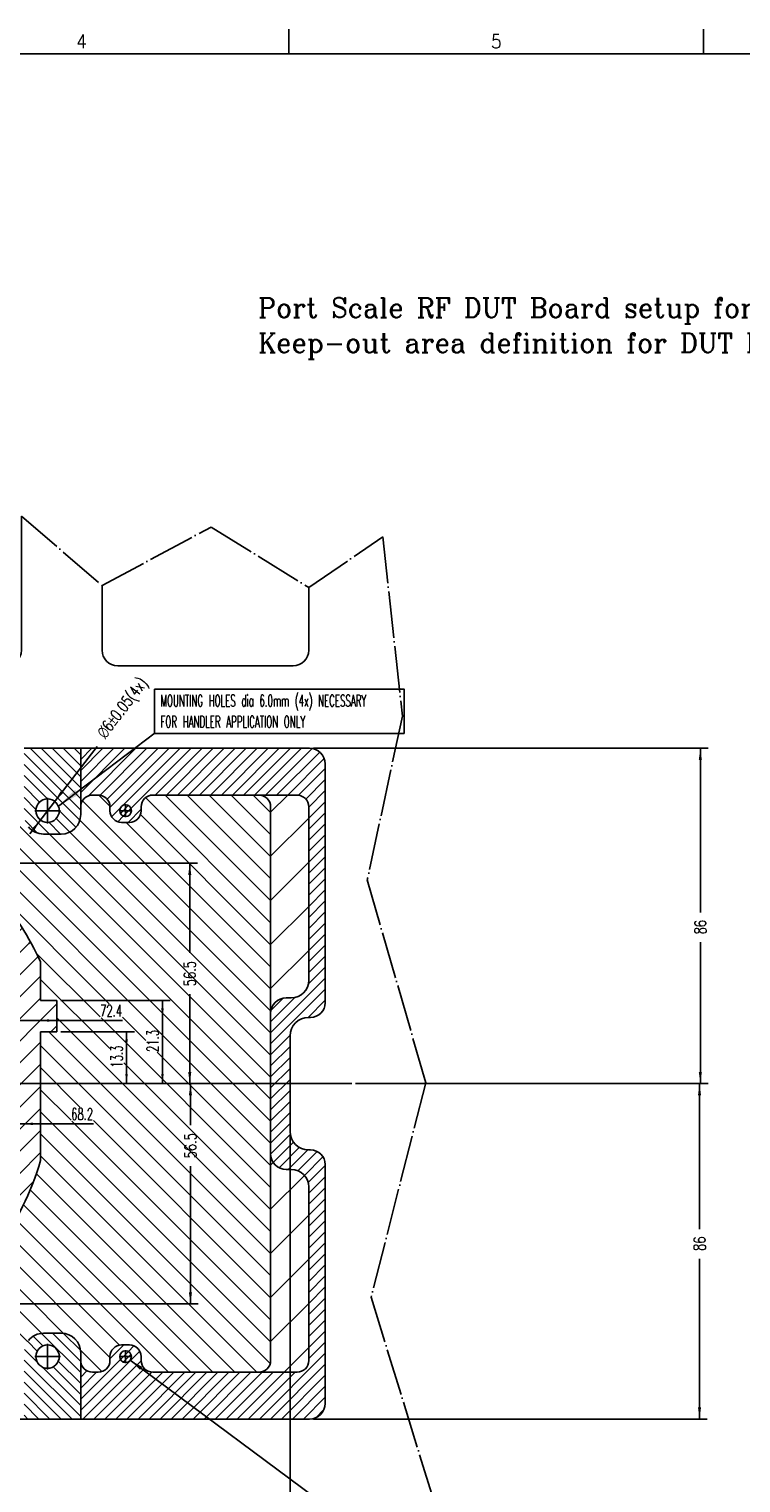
# Model space of a CAD drawing. Header units: inches. Extents: x 0 to 841, y 0 to 594.
# Tile 10 of 13: x 354 to 536, y 221 to 594. Entities that reach past the tile are written whole.
import ezdxf

# ---------------------------------------------------------------- set-up
doc = ezdxf.new("R2010")
doc.units = ezdxf.units.IN
doc.linetypes.add('DOT_CENTER', pattern=[14, 12, -1, 0, -1])
doc.linetypes.add('PHANTOM', pattern=[13, 10, -1, 0, -1, 0, -1])
doc.layers.add('1', color=7, linetype='Continuous')
doc.styles.add('CONVERTER_11', font='txt.shx', dxfattribs={"width": 0.63})
doc.styles.add('CONVERTER_12', font='complex.shx', dxfattribs={"width": 0.973})
doc.styles.add('CONVERTER_13', font='txt.shx', dxfattribs={"width": 0.54})
doc.styles.add('CONVERTER_14', font='txt.shx', dxfattribs={"width": 0.9})
doc.styles.add('CONVERTER_15', font='txt.shx', dxfattribs={"width": 0.72})
doc.dimstyles.new('ME10_DIM_13', dxfattribs={"dimtxt": 3, "dimasz": 3, "dimexe": 2, "dimexo": 1, "dimgap": 2, "dimtad": 0, "dimdsep": 46, "dimtxsty": 'CONVERTER_15', "dimsah": 1, "dimcen": 0.09, "dimclrd": 3, "dimclre": 3, "dimclrt": 3, "dimadec": 0, "dimazin": 0, "dimtfac": 1, "dimtdec": 4, "dimtix": 1, "dimtmove": 0, "dimatfit": 3, "dimfxl": 1, "dimtolj": 1, "dimtzin": 0, "dimarcsym": 0})
doc.dimstyles.new('ME10_DIM_14', dxfattribs={"dimtxt": 3, "dimasz": 3, "dimexe": 2, "dimexo": 1, "dimgap": 2, "dimtad": 0, "dimdsep": 46, "dimtxsty": 'CONVERTER_15', "dimsah": 1, "dimcen": 0.09, "dimclrd": 3, "dimclre": 3, "dimclrt": 3, "dimadec": 0, "dimazin": 0, "dimtfac": 1, "dimtdec": 4, "dimtix": 1, "dimtmove": 0, "dimatfit": 3, "dimfxl": 1, "dimtolj": 1, "dimtzin": 0, "dimarcsym": 0})
doc.dimstyles.new('ME10_DIM_31', dxfattribs={"dimtxt": 3, "dimasz": 3, "dimexe": 2, "dimexo": 1, "dimgap": 2, "dimtad": 0, "dimdsep": 46, "dimtxsty": 'CONVERTER_15', "dimsah": 1, "dimcen": 0.09, "dimclrd": 3, "dimclre": 3, "dimclrt": 3, "dimadec": 0, "dimazin": 0, "dimtfac": 1, "dimtdec": 4, "dimtix": 1, "dimtmove": 0, "dimatfit": 3, "dimfxl": 1, "dimtolj": 1, "dimtzin": 0, "dimarcsym": 0})
doc.dimstyles.new('ME10_DIM_51', dxfattribs={"dimtxt": 3, "dimasz": 3, "dimexe": 2, "dimexo": 0, "dimgap": 2, "dimtad": 0, "dimdsep": 46, "dimtxsty": 'CONVERTER_15', "dimsah": 1, "dimcen": 0.09, "dimclrd": 3, "dimclre": 3, "dimclrt": 3, "dimadec": 0, "dimazin": 0, "dimtfac": 1, "dimtdec": 4, "dimtix": 1, "dimtmove": 0, "dimatfit": 3, "dimfxl": 1, "dimtolj": 1, "dimtzin": 0, "dimarcsym": 0})
doc.dimstyles.new('ME10_DIM_52', dxfattribs={"dimtxt": 3, "dimasz": 3, "dimexe": 2, "dimexo": 0, "dimgap": 2, "dimtad": 0, "dimdsep": 46, "dimtxsty": 'CONVERTER_15', "dimsah": 1, "dimcen": 0.09, "dimclrd": 3, "dimclre": 3, "dimclrt": 3, "dimadec": 0, "dimazin": 0, "dimtfac": 1, "dimtdec": 4, "dimtix": 1, "dimtmove": 0, "dimatfit": 3, "dimfxl": 1, "dimtolj": 1, "dimtzin": 0, "dimarcsym": 0})
doc.dimstyles.new('ME10_DIM_57', dxfattribs={"dimtxt": 3, "dimasz": 2.5, "dimexe": 2, "dimexo": 1, "dimgap": 1, "dimtad": 1, "dimdsep": 46, "dimtxsty": 'CONVERTER_11', "dimsah": 1, "dimcen": 0.09, "dimclrd": 3, "dimclre": 3, "dimclrt": 3, "dimadec": 0, "dimazin": 0, "dimtfac": 1, "dimtdec": 4, "dimtix": 1, "dimtmove": 0, "dimatfit": 3, "dimfxl": 1, "dimtolj": 1, "dimtzin": 0, "dimarcsym": 0})
doc.dimstyles.new('ME10_DIM_58', dxfattribs={"dimtxt": 3, "dimasz": 2.5, "dimexe": 2, "dimexo": 1, "dimgap": 1, "dimtad": 1, "dimdsep": 46, "dimtxsty": 'CONVERTER_11', "dimsah": 1, "dimcen": 0.09, "dimclrd": 3, "dimclre": 3, "dimclrt": 3, "dimadec": 0, "dimazin": 0, "dimtfac": 1, "dimtdec": 4, "dimtix": 1, "dimtmove": 0, "dimatfit": 3, "dimfxl": 1, "dimtolj": 1, "dimtzin": 0, "dimarcsym": 0})
doc.dimstyles.new('ME10_DIM_71', dxfattribs={"dimtxt": 3, "dimasz": 2.5, "dimexe": 2, "dimexo": 1, "dimgap": 1, "dimtad": 1, "dimdsep": 46, "dimtxsty": 'CONVERTER_11', "dimsah": 1, "dimcen": 0.09, "dimclrd": 3, "dimclre": 3, "dimclrt": 3, "dimadec": 0, "dimazin": 0, "dimtfac": 1, "dimtdec": 4, "dimtix": 1, "dimtmove": 0, "dimatfit": 3, "dimfxl": 1, "dimtolj": 1, "dimtzin": 0, "dimarcsym": 0})
doc.dimstyles.new('ME10_DIM_72', dxfattribs={"dimtxt": 3, "dimasz": 2.5, "dimexe": 2, "dimexo": 1, "dimgap": 1, "dimtad": 1, "dimdsep": 46, "dimtxsty": 'CONVERTER_11', "dimsah": 1, "dimcen": 0.09, "dimclrd": 3, "dimclre": 3, "dimclrt": 3, "dimadec": 0, "dimazin": 0, "dimtfac": 1, "dimtdec": 4, "dimtix": 1, "dimtmove": 0, "dimatfit": 3, "dimfxl": 1, "dimtolj": 1, "dimtzin": 0, "dimarcsym": 0})
doc.dimstyles.get("Standard").update_dxf_attribs({"dimtxt": 0.18, "dimasz": 0.18, "dimexe": 0.18, "dimexo": 0.0625, "dimgap": 0.09, "dimtad": 0, "dimtih": 1, "dimtoh": 1, "dimdec": 4, "dimzin": 0, "dimdsep": 46, "dimtxsty": 'Standard', "dimcen": 0.09, "dimadec": 0, "dimazin": 0, "dimtfac": 1, "dimtdec": 4, "dimtofl": 0, "dimtmove": 0, "dimatfit": 3, "dimfxl": 1, "dimtolj": 1, "dimtzin": 0, "dimarcsym": 0})
pattern_1 = [(45, (0, 0), (-0.7071068, 0.7071068), [])]
pattern_2 = [(45, (0, 0), (-5.65685, 5.65685), [])]
pattern_3 = [(-45, (0, 0), (1.4142136, 1.4142136), [])]

# ---------------------------------------------------------------- blocks, each defined once
blk = doc.blocks.new('TOP__1', base_point=(288.61, 352.62))
at = {"color": 1, "linetype": 'Continuous'}
for p, q in [((278.28, 434.7), (278.28, 480.82)), ((204.62, 473.68), (204.62, 434.7)), ((298.94, 459.26), (298.94, 467.26)), ((351.94, 469.1), (351.94, 434.7)), ((298.94, 434.7), (298.94, 459.26)), ((151.62, 434.7), (151.62, 456.89)), ((225.28, 434.7), (225.28, 454.86)), ((372.6, 434.7), (372.6, 451.29)), ((425.6, 450.79), (425.6, 434.7)), ((200.62, 430.7), (155.62, 430.7)), ((274.28, 430.7), (229.28, 430.7)), ((347.94, 430.7), (302.94, 430.7)), ((421.6, 430.7), (376.6, 430.7)), ((155.62, 216.42), (200.62, 216.42)), ((229.28, 216.42), (274.28, 216.42)), ((302.94, 216.42), (347.94, 216.42)), ((376.6, 216.42), (421.6, 216.42)), ((151.62, 184.65), (151.62, 212.42)), ((204.62, 212.42), (204.62, 181.09)), ((225.28, 193.81), (225.28, 212.42)), ((278.28, 212.42), (278.28, 193.81)), ((298.94, 176.29), (298.94, 212.42)), ((351.94, 212.42), (351.94, 173.46)), ((372.6, 189.74), (372.6, 212.42)), ((425.6, 212.42), (425.6, 188.84)), ((298.94, 175.49), (298.94, 176.29))]:
    blk.add_line(p, q, dxfattribs=at)
for centre, start, end in [((155.62, 434.7), 180, 270), ((200.62, 434.7), 270, 0), ((229.28, 434.7), 180, 270), ((274.28, 434.7), 270, 0), ((302.94, 434.7), 180, 270), ((347.94, 434.7), 270, 0), ((376.6, 434.7), 180, 270), ((421.6, 434.7), 270, 0), ((155.62, 212.42), 90, 180), ((200.62, 212.42), 0, 90), ((229.28, 212.42), 90, 180), ((274.28, 212.42), 0, 90), ((302.94, 212.42), 90, 180), ((347.94, 212.42), 0, 90), ((376.6, 212.42), 90, 180), ((421.6, 212.42), 0, 90)]:
    blk.add_arc(centre, 4, start, end, dxfattribs=at)
at = {"layer": '1', "color": 7, "linetype": 'Continuous'}
for p, q in [((258.16, 513.34), (258.16, 489.34)), ((345.7, 514.31), (345.7, 489.31))]:
    blk.add_line(p, q, dxfattribs=at)
at = {"layer": '1', "color": 1}
for points in [[(259.12, 531.79), (259.12, 521.79), (346.37, 521.79), (346.37, 531.79)], [(273.12, 511.79), (273.12, 492.79), (331.85, 492.79), (331.85, 511.79)]]:
    blk.add_lwpolyline(points, close=True, dxfattribs=at)
at = {"layer": '1', "color": 1, "style": 'CONVERTER_12', "width": 0.973}
blk.add_text('VIEW FROM DUT SIDE', height=5, dxfattribs=at).set_placement((261.62, 524.29))
at = {"layer": '1', "color": 1, "insert": (275.62, 495.29), "char_height": 5, "attachment_point": 7, "line_spacing_factor": 1.080432, "style": 'CONVERTER_11'}
blk.add_mtext('    TESTHEAD\\PCABLE OUTLET SIDE', dxfattribs=at)
blk = doc.blocks.new('TOP__2', base_point=(258.36, 338.06))
at = {"color": 1, "linetype": 'Continuous'}
for centre in [(288.61, 374.44), (296.57, 373.81), (272.89, 371.95), (265.52, 368.89), (288.61, 366.64), (311.71, 368.89), (258.71, 364.72), (272.13, 363.36), (280.21, 365.82), (297.02, 365.82), (252.64, 359.53), (312.55, 359.38), (324.58, 359.53), (258.15, 354.03), (319.08, 354.03), (329.77, 353.46), (252.79, 347.5), (288.61, 351.06), (297.11, 349.72), (243.28, 346.66), (304.78, 345.81), (333.94, 346.66), (281.07, 341.77), (296.15, 341.77), (328.41, 340.05), (266.36, 339.73), (274.68, 337.5), (302.55, 337.5), (336.99, 339.28), (238.37, 331.52), (246.36, 331.97), (262.46, 332.06), (270.4, 331.1), (306.82, 331.1), (330.87, 331.97), (237.74, 323.56), (245.53, 323.56), (261.11, 323.56), (288.61, 323.56), (316.11, 323.56), (331.69, 323.56), (339.48, 323.56), (246.36, 315.16), (270.4, 316.02), (306.82, 316.02), (314.77, 315.06), (330.87, 315.16), (338.86, 315.6), (240.23, 307.84), (248.81, 307.08), (274.68, 309.63), (302.55, 309.63), (310.86, 307.4), (281.07, 305.35), (296.15, 305.35), (243.28, 300.47), (272.45, 301.31), (324.43, 299.63), (333.94, 300.47), (280.11, 297.41), (288.61, 296.06), (247.46, 293.66), (258.15, 293.1), (319.08, 293.1), (252.64, 287.59), (264.68, 287.74), (324.58, 287.59), (280.21, 281.31), (288.61, 280.48), (297.02, 281.31), (305.1, 283.76), (318.51, 282.41), (265.52, 278.23), (311.71, 278.23), (280.65, 273.32), (304.33, 275.18), (288.61, 272.69)]:
    blk.add_circle(centre, 3, dxfattribs=at)
for centre, start, end in [((280.65, 373.81), 9, 360), ((280.65, 373.81), 360, 9), ((296.57, 373.81), 171, 180), ((304.33, 371.95), 342, 270), ((304.33, 371.95), 270, 342), ((305.1, 363.36), 337.5, 270), ((318.51, 364.72), 324, 270), ((264.68, 359.38), 33.75, 0), ((288.61, 358.85), 0, 270), ((305.1, 363.36), 270, 337.5), ((318.51, 364.72), 270, 324), ((264.68, 359.38), 0, 33.75), ((279.48, 357.65), 15, 0), ((279.48, 357.65), 0, 15), ((288.61, 358.85), 270, 0), ((297.75, 357.65), 345, 270), ((247.46, 353.46), 54, 0), ((247.46, 353.46), 0, 54), ((270.97, 354.13), 30, 0), ((270.97, 354.13), 0, 30), ((297.75, 357.65), 270, 345), ((306.26, 354.13), 330, 270), ((263.66, 348.52), 45, 0), ((263.66, 348.52), 0, 45), ((280.11, 349.72), 18, 0), ((280.11, 349.72), 0, 18), ((306.26, 354.13), 270, 330), ((313.57, 348.52), 315, 270), ((324.43, 347.5), 303.75, 270), ((272.45, 345.81), 36, 0), ((272.45, 345.81), 0, 36), ((248.81, 340.05), 67.5, 0), ((258.05, 341.21), 60, 0), ((258.05, 341.21), 0, 60), ((288.61, 343.27), 0, 270), ((288.61, 343.27), 270, 0), ((313.57, 348.52), 270, 315), ((319.17, 341.21), 300, 270), ((324.43, 347.5), 270, 303.75), ((240.23, 339.28), 72, 0), ((240.23, 339.28), 0, 72), ((248.81, 340.05), 0, 67.5), ((310.86, 339.73), 306, 270), ((254.52, 332.7), 75, 0), ((254.52, 332.7), 0, 75), ((288.61, 335.48), 0, 270), ((310.86, 339.73), 270, 306), ((319.17, 341.21), 270, 300), ((322.7, 332.7), 285, 270), ((280.18, 331.99), 45, 0), ((280.18, 331.99), 0, 45), ((288.61, 335.48), 270, 0), ((297.04, 331.99), 315, 270), ((314.77, 332.06), 288, 270), ((338.86, 331.52), 279, 270), ((297.04, 331.99), 270, 315), ((314.77, 332.06), 270, 288), ((322.7, 332.7), 270, 285), ((338.86, 331.52), 270, 279), ((253.32, 323.56), 90, 0), ((253.32, 323.56), 0, 90), ((268.9, 323.56), 90, 0), ((268.9, 323.56), 0, 90), ((276.69, 323.56), 90, 0), ((276.69, 323.56), 0, 90), ((300.53, 323.56), 270, 180), ((308.32, 323.56), 270, 180), ((323.9, 323.56), 270, 180), ((300.53, 323.56), 180, 270), ((308.32, 323.56), 180, 270), ((323.9, 323.56), 180, 270), ((238.37, 315.6), 99, 90), ((238.37, 315.6), 90, 99), ((254.52, 314.43), 105, 90), ((254.52, 314.43), 90, 105), ((262.46, 315.06), 108, 90), ((262.46, 315.06), 90, 108), ((280.18, 315.13), 135, 90), ((280.18, 315.13), 90, 135), ((297.04, 315.13), 225, 180), ((322.7, 314.43), 255, 180), ((288.61, 311.64), 180, 90), ((288.61, 311.64), 90, 180), ((297.04, 315.13), 180, 225), ((322.7, 314.43), 180, 255), ((266.36, 307.4), 126, 90), ((266.36, 307.4), 90, 126), ((328.41, 307.08), 247.5, 180), ((336.99, 307.84), 252, 180), ((258.05, 305.92), 120, 90), ((258.05, 305.92), 90, 120), ((288.61, 303.85), 90, 180), ((288.61, 303.85), 180, 90), ((319.17, 305.92), 240, 180), ((319.17, 305.92), 180, 240), ((328.41, 307.08), 180, 247.5), ((336.99, 307.84), 180, 252), ((252.79, 299.63), 123.75, 90), ((252.79, 299.63), 90, 123.75), ((304.78, 301.31), 216, 180), ((263.66, 298.61), 135, 90), ((263.66, 298.61), 90, 135), ((297.11, 297.41), 198, 180), ((304.78, 301.31), 180, 216), ((313.57, 298.61), 225, 180), ((313.57, 298.61), 180, 225), ((270.97, 293), 150, 90), ((270.97, 293), 90, 150), ((297.11, 297.41), 180, 198), ((306.26, 293), 210, 180), ((329.77, 293.66), 234, 180), ((279.48, 289.47), 165, 90), ((279.48, 289.47), 90, 165), ((288.61, 288.27), 180, 90), ((288.61, 288.27), 90, 180), ((297.75, 289.47), 195, 180), ((306.26, 293), 180, 210), ((329.77, 293.66), 180, 234), ((297.75, 289.47), 180, 195), ((312.55, 287.74), 213.75, 180), ((312.55, 287.74), 180, 213.75), ((258.71, 282.41), 144, 90), ((258.71, 282.41), 90, 144), ((272.13, 283.76), 157.5, 90), ((272.13, 283.76), 90, 157.5), ((272.89, 275.18), 162, 90), ((272.89, 275.18), 90, 162), ((296.57, 273.32), 189, 180), ((280.65, 273.32), 351, 0), ((296.57, 273.32), 180, 189)]:
    blk.add_arc(centre, 3, start, end, dxfattribs=at)
at = {"layer": '1', "color": 1}
blk.add_lwpolyline([(386.08, 424.76), (386.08, 413.36), (450.05, 413.36), (450.05, 424.76)], close=True, dxfattribs=at)
blk.add_lwpolyline([(456.33, 179.33), (520.42, 179.33, 0.414214), (523.42, 182.33), (523.42, 193.13, 0.414214), (520.42, 196.13), (456.33, 196.13, 0.414214), (453.33, 193.13), (453.33, 182.33, 0.414214)], format="xyb", close=True, dxfattribs=at)
at = {"layer": '1', "color": 1, "linetype": 'DOT_CENTER'}
blk.add_circle((288.61, 323.56), 50.87, dxfattribs=at)
at = {"layer": '1', "color": 1, "char_height": 3, "attachment_point": 7, "line_spacing_factor": 1.080432}
for s, insert, style in [('MOUNTING HOLES dia 6.0mm (4x) NECESSARY\\PFOR HANDLER APPLICATION ONLY', (387.58, 414.86), 'CONVERTER_13'), ('M3 HOLES IN THE INLAY CAN BE USED\\PFOR A CUSTOMIZED BACKER TO SUPPORT\\PPLUNGER FORCE FROM THE HANDLER', (454.83, 180.83), 'CONVERTER_11')]:
    blk.add_mtext(s, dxfattribs=dict(at, insert=insert, style=style))
blk = doc.blocks.new('front1__3', base_point=(418.97, 352.62))
at = {"layer": '1', "color": 1, "linetype": 'DOT_CENTER'}
for p, q in [((351.94, 469.1), (372.6, 451.29)), ((372.6, 451.29), (400.6, 466.29)), ((400.6, 466.29), (425.6, 450.79)), ((425.6, 450.79), (444.6, 463.79)), ((444.6, 463.79), (449.6, 417.79)), ((449.6, 417.79), (440.6, 375.79)), ((440.6, 375.79), (455.6, 323.79)), ((455.6, 323.79), (441.6, 268.79)), ((441.6, 268.79), (457.6, 216.79))]:
    blk.add_line(p, q, dxfattribs=at)
for name, p in [('TOP__1', (288.61, 352.62)), ('TOP__2', (258.36, 338.06))]:
    blk.add_blockref(name, p)
blk = doc.blocks.new('2__4', base_point=(418.97, 323.69))
blk.add_blockref('front1__3', (418.97, 352.62))
at = {"layer": '1', "color": 1, "insert": (412.6, 509.37), "char_height": 5, "attachment_point": 7, "line_spacing_factor": 1.080432, "style": 'CONVERTER_12'}
blk.add_mtext('Port Scale RF DUT Board setup for Segmented Bridge Adpater for Seiko/Synax/Tesec handler\\PKeep-out area definition for DUT Board design, no using of Purge Kit N2367A/N2467A', dxfattribs=at)
blk = doc.blocks.new('rf_stiffener_assy__5', base_point=(418.97, 323.69))
at = {"layer": '1'}
blk.add_blockref('2__4', (418.97, 323.69), dxfattribs=at)
blk = doc.blocks.new('*D13')
at = {"layer": '1', "color": 3, "linetype": 'Continuous'}
for p, q in [((437.61, 323.56), (527.81, 323.56)), ((525.81, 286.25), (525.81, 323.56)), ((525.81, 237.56), (525.81, 278.65)), ((426.81, 237.56), (527.81, 237.56))]:
    blk.add_line(p, q, dxfattribs=at)
at = {"layer": '1', "color": 3}
for points in [[(526.2, 320.56), (525.41, 320.56), (525.81, 323.56)], [(525.41, 240.56), (526.2, 240.56), (525.81, 237.56)]]:
    blk.add_solid(points, dxfattribs=at)
at = {"layer": '1', "color": 3, "insert": (527.31, 280.65), "char_height": 3, "attachment_point": 7, "rotation": 90, "line_spacing_factor": 0.60024, "style": 'CONVERTER_15'}
blk.add_mtext('86', dxfattribs=at)
blk = doc.blocks.new('*D14')
at = {"layer": '1', "color": 3, "linetype": 'Continuous'}
for p, q in [((426.81, 409.56), (528.02, 409.56)), ((526.02, 409.56), (526.02, 367.44)), ((526.02, 359.84), (526.02, 323.56)), ((437.61, 323.56), (528.02, 323.56))]:
    blk.add_line(p, q, dxfattribs=at)
at = {"layer": '1', "color": 3}
for points in [[(526.41, 406.56), (525.62, 406.56), (526.02, 409.56)], [(525.62, 326.56), (526.41, 326.56), (526.02, 323.56)]]:
    blk.add_solid(points, dxfattribs=at)
at = {"layer": '1', "color": 3, "insert": (527.52, 361.84), "char_height": 3, "attachment_point": 7, "rotation": 90, "line_spacing_factor": 0.60024, "style": 'CONVERTER_15'}
blk.add_mtext('86', dxfattribs=at)
blk = doc.blocks.new('*D31')
at = {"layer": '1', "color": 3, "linetype": 'Continuous'}
for p, q in [((420.81, 310.31), (420.81, 89.19)), ((288.61, 224.56), (288.61, 89.19)), ((348.6, 91.19), (288.61, 91.19)), ((420.81, 91.19), (360.58, 91.19))]:
    blk.add_line(p, q, dxfattribs=at)
at = {"layer": '1', "color": 3}
for points in [[(291.61, 91.58), (291.61, 90.79), (288.61, 91.19)], [(417.81, 90.79), (417.81, 91.58), (420.81, 91.19)]]:
    blk.add_solid(points, dxfattribs=at)
at = {"layer": '1', "color": 3, "insert": (350.6, 89.69), "char_height": 3, "attachment_point": 7, "rotation": 0.0001, "line_spacing_factor": 0.60024, "style": 'CONVERTER_15'}
blk.add_mtext('132.2', dxfattribs=at)
blk = doc.blocks.new('*D51')
at = {"layer": '1', "color": 3, "linetype": 'Continuous'}
for p, q in [((337.51, 380.06), (397.08, 380.06)), ((395.08, 380.06), (395.08, 357.08)), ((395.08, 346.54), (395.08, 323.56)), ((288.61, 323.56), (397.08, 323.56))]:
    blk.add_line(p, q, dxfattribs=at)
at = {"layer": '1', "color": 3}
for points in [[(395.48, 377.06), (394.69, 377.06), (395.08, 380.06)], [(394.69, 326.56), (395.48, 326.56), (395.08, 323.56)]]:
    blk.add_solid(points, dxfattribs=at)
at = {"layer": '1', "color": 3, "insert": (396.58, 348.54), "char_height": 3, "attachment_point": 7, "rotation": 90, "line_spacing_factor": 0.60024, "style": 'CONVERTER_15'}
blk.add_mtext('56.5', dxfattribs=at)
blk = doc.blocks.new('*D52')
at = {"layer": '1', "color": 3, "linetype": 'Continuous'}
for p, q in [((288.61, 323.56), (397.26, 323.56)), ((395.26, 312.95), (395.26, 323.56)), ((395.26, 267.06), (395.26, 302.41)), ((337.51, 267.06), (397.26, 267.06))]:
    blk.add_line(p, q, dxfattribs=at)
at = {"layer": '1', "color": 3}
for points in [[(395.65, 320.56), (394.86, 320.56), (395.26, 323.56)], [(394.86, 270.06), (395.65, 270.06), (395.26, 267.06)]]:
    blk.add_solid(points, dxfattribs=at)
at = {"layer": '1', "color": 3, "insert": (396.76, 304.41), "char_height": 3, "attachment_point": 7, "rotation": 90, "line_spacing_factor": 0.60024, "style": 'CONVERTER_15'}
blk.add_mtext('56.5', dxfattribs=at)
blk = doc.blocks.new('*D57')
at = {"layer": '1', "color": 3, "linetype": 'Continuous'}
for p, q in [((288.61, 324.56), (288.61, 341.75)), ((288.61, 339.75), (361.01, 339.75)), ((361.01, 337.86), (361.01, 341.75)), ((361.01, 339.75), (377.8, 339.75))]:
    blk.add_line(p, q, dxfattribs=at)
at = {"layer": '1', "color": 3}
for points in [[(291.11, 340.07), (291.11, 339.42), (288.61, 339.75)], [(358.51, 339.42), (358.51, 340.07), (361.01, 339.75)]]:
    blk.add_solid(points, dxfattribs=at)
at = {"layer": '1', "color": 3, "insert": (372.08, 340.75), "char_height": 3, "attachment_point": 7, "rotation": 0.0001, "line_spacing_factor": 0.60024, "style": 'CONVERTER_11'}
blk.add_mtext('72.4', dxfattribs=at)
blk = doc.blocks.new('*D58')
at = {"layer": '1', "color": 3, "linetype": 'Continuous'}
for p, q in [((288.61, 322.56), (288.61, 311.26)), ((288.61, 313.26), (356.81, 313.26)), ((356.81, 304.82), (356.81, 315.26)), ((356.81, 313.26), (370.37, 313.26))]:
    blk.add_line(p, q, dxfattribs=at)
at = {"layer": '1', "color": 3}
for points in [[(291.11, 313.59), (291.11, 312.93), (288.61, 313.26)], [(354.31, 312.93), (354.31, 313.59), (356.81, 313.26)]]:
    blk.add_solid(points, dxfattribs=at)
at = {"layer": '1', "color": 3, "insert": (364.65, 314.26), "char_height": 3, "attachment_point": 7, "rotation": 0.0001, "line_spacing_factor": 0.60024, "style": 'CONVERTER_11'}
blk.add_mtext('68.2', dxfattribs=at)
blk = doc.blocks.new('*D71')
at = {"layer": '1', "color": 3, "linetype": 'Continuous'}
for p, q in [((362.01, 336.86), (380.87, 336.86)), ((378.87, 336.86), (378.87, 323.56)), ((435.61, 323.56), (376.87, 323.56))]:
    blk.add_line(p, q, dxfattribs=at)
at = {"layer": '1', "color": 3}
for points in [[(379.2, 334.36), (378.54, 334.36), (378.87, 336.86)], [(378.54, 326.06), (379.2, 326.06), (378.87, 323.56)]]:
    blk.add_solid(points, dxfattribs=at)
at = {"layer": '1', "color": 3, "insert": (377.87, 327.67), "char_height": 3, "attachment_point": 7, "rotation": 90, "line_spacing_factor": 0.60024, "style": 'CONVERTER_11'}
blk.add_mtext('13.3', dxfattribs=at)
blk = doc.blocks.new('*D72')
at = {"layer": '1', "color": 3, "linetype": 'Continuous'}
for p, q in [((362.01, 344.86), (390.08, 344.86)), ((388.08, 344.86), (388.08, 323.56)), ((435.61, 323.56), (386.08, 323.56))]:
    blk.add_line(p, q, dxfattribs=at)
at = {"layer": '1', "color": 3}
for points in [[(388.41, 342.36), (387.75, 342.36), (388.08, 344.86)], [(387.75, 326.06), (388.41, 326.06), (388.08, 323.56)]]:
    blk.add_solid(points, dxfattribs=at)
at = {"layer": '1', "color": 3, "insert": (387.08, 331.67), "char_height": 3, "attachment_point": 7, "rotation": 90, "line_spacing_factor": 0.60024, "style": 'CONVERTER_11'}
blk.add_mtext('21.3', dxfattribs=at)
blk = doc.blocks.new('*D98')
at = {"layer": '1', "color": 3, "linetype": 'Continuous'}
blk.add_line((354.04, 387.62), (371.3, 410.06), dxfattribs=at)
at = {"layer": '1', "color": 3}
for points in [[(361.96, 398.56), (362.58, 398.08), (360.44, 395.94)], [(355.27, 388.57), (354.64, 389.05), (356.78, 391.18)]]:
    blk.add_solid(points, dxfattribs=at)
at = {"layer": '1', "color": 3, "insert": (374.15, 411.3), "char_height": 3, "attachment_point": 7, "rotation": 52.4331, "line_spacing_factor": 0.60024, "style": 'CONVERTER_15'}
blk.add_mtext('\\C3;{\\Fgdt;n}\\C3;\\C3;6\\C3;\\H3;{\\Fgdt;`}0.05\\C3;(4x)', dxfattribs=at)
blk = doc.blocks.new('Drawing_Grid_Zones__7', base_point=(6.35, 6.35))
at = {"layer": '1', "color": 4, "linetype": 'Continuous'}
for p, q in [((420.5, 594), (420.5, 587.65)), ((526.8625, 594), (526.8625, 587.65))]:
    blk.add_line(p, q, dxfattribs=at)
at = {"layer": '1', "color": 4, "char_height": 3.5, "attachment_point": 5, "line_spacing_factor": 1.080432, "style": 'CONVERTER_14'}
for s, insert in [('4', (367.31875, 590.825)), ('5', (473.68125, 590.825))]:
    blk.add_mtext(s, dxfattribs=dict(at, insert=insert))
blk = doc.blocks.new('A1_Size_Verigy_Frame__9', base_point=(6.35, 6.35))
at = {"layer": '1', "color": 7, "linetype": 'Continuous'}
blk.add_line((831.65, 587.65), (9.35, 587.65), dxfattribs=at)
at = {"layer": '1'}
blk.add_blockref('Drawing_Grid_Zones__7', (6.35, 6.35), dxfattribs=at)
blk = doc.blocks.new('TOP__6', base_point=(413.719, 302.867))
at = {"layer": '1', "linetype": 'Continuous'}
h = blk.add_hatch(dxfattribs=at)
h.set_pattern_fill('_USER', color=1, scale=2, angle=-45, pattern_type=0)
h.set_pattern_definition(pattern_3)
edge = h.paths.add_edge_path()
edge.add_line((352.612, 409.562), (352.612, 394.562))
edge.add_line((352.612, 394.562), (352.612, 392.562))
edge.add_arc((357.612, 392.562), 5, 180, 218.68219)
edge.add_arc((357.612, 392.562), 5, 218.68219, 270)
edge.add_line((357.612, 387.562), (362.112, 387.562))
edge.add_arc((362.112, 392.562), 5, 270, 360)
edge.add_line((367.112, 392.562), (367.112, 394.562))
edge.add_line((367.112, 394.562), (367.112, 409.562))
edge.add_line((367.112, 409.562), (352.612, 409.562))
edge = h.paths.add_edge_path(flags=16)
edge.add_arc((358.612, 393.562), 3, 0, 360)
h = blk.add_hatch(dxfattribs=at)
h.set_pattern_fill('_USER', color=1, scale=2, angle=45, pattern_type=0)
h.set_pattern_definition([(45, (0, 0), (-1.4142136, 1.4142136), [])])
edge = h.paths.add_edge_path()
edge.add_line((367.112, 409.562), (367.112, 394.562))
edge.add_arc((370.112, 394.562), 3, 90, 180, ccw=False)
edge.add_line((370.112, 397.562), (371.612, 397.562))
edge.add_arc((371.612, 394.562), 3, 0, 90, ccw=False)
edge.add_line((374.612, 394.562), (374.612, 393.562))
edge.add_arc((377.612, 393.562), 3, 180, 270)
edge.add_line((377.612, 390.562), (379.612, 390.562))
edge.add_arc((379.612, 393.562), 3, 270, 360)
edge.add_line((382.612, 393.562), (382.612, 394.562))
edge.add_arc((385.612, 394.562), 3, 90, 180, ccw=False)
edge.add_line((385.612, 397.562), (412.812, 397.562))
edge.add_line((412.812, 397.562), (422.602, 397.562))
edge.add_arc((422.602, 394.562), 3, 0, 90, ccw=False)
edge.add_line((425.602, 394.562), (425.602, 350.062))
edge.add_arc((421.102, 350.062), 4.5, 270, 360, ccw=False)
edge.add_line((421.102, 345.562), (419.812, 345.562))
edge.add_arc((419.812, 341.562), 4, 90, 180)
edge.add_line((415.812, 341.562), (415.812, 323.562))
edge.add_line((415.812, 323.562), (415.812, 305.562))
edge.add_arc((419.812, 305.562), 4, 180, 270)
edge.add_line((419.812, 301.562), (421.102, 301.562))
edge.add_arc((421.102, 297.062), 4.5, 0, 90, ccw=False)
edge.add_line((425.602, 297.062), (425.602, 252.562))
edge.add_arc((422.602, 252.562), 3, 270, 360, ccw=False)
edge.add_line((422.602, 249.562), (412.812, 249.562))
edge.add_line((412.812, 249.562), (385.612, 249.562))
edge.add_arc((385.612, 252.562), 3, 180, 270, ccw=False)
edge.add_line((382.612, 252.562), (382.612, 253.562))
edge.add_arc((379.612, 253.562), 3, 0, 90)
edge.add_line((379.612, 256.562), (377.612, 256.562))
edge.add_arc((377.612, 253.562), 3, 90, 180)
edge.add_line((374.612, 253.562), (374.612, 252.562))
edge.add_arc((371.612, 252.562), 3, 270, 360, ccw=False)
edge.add_line((371.612, 249.562), (370.112, 249.562))
edge.add_arc((370.112, 252.562), 3, 180, 270, ccw=False)
edge.add_line((367.112, 252.562), (367.112, 237.562))
edge.add_line((367.112, 237.562), (425.812, 237.562))
edge.add_arc((425.812, 241.562), 4, 270, 360)
edge.add_line((429.812, 241.562), (429.812, 302.812))
edge.add_arc((426.062, 302.812), 3.75, 0, 90)
edge.add_line((426.062, 306.562), (425.562, 306.562))
edge.add_arc((425.562, 311.312), 4.75, 180, 270, ccw=False)
edge.add_line((420.812, 311.312), (420.812, 323.562))
edge.add_line((420.812, 323.562), (420.812, 335.812))
edge.add_arc((425.562, 335.812), 4.75, 90, 180, ccw=False)
edge.add_line((425.562, 340.562), (426.062, 340.562))
edge.add_arc((426.062, 344.312), 3.75, 270, 360)
edge.add_line((429.812, 344.312), (429.812, 405.562))
edge.add_arc((425.812, 405.562), 4, 0, 90)
edge.add_line((425.812, 409.562), (367.112, 409.562))
edge = h.paths.add_edge_path(flags=16)
edge.add_arc((378.612, 393.562), 1.5, 0, 360)
edge = h.paths.add_edge_path(flags=16)
edge.add_arc((378.612, 253.562), 1.5, 0, 360)
h = blk.add_hatch(dxfattribs=at)
h.set_pattern_fill('_USER', color=1, scale=4, angle=315, pattern_type=0)
h.set_pattern_definition([(315, (0, 0), (2.828427, 2.828427), [])])
edge = h.paths.add_edge_path()
edge.add_line((362.112, 387.562), (357.612, 387.562))
edge.add_arc((357.612, 392.562), 5, 218.68219, 270, ccw=False)
edge.add_arc((351.367, 387.562), 3, 38.68219, 90)
edge.add_line((351.367, 390.562), (347.791, 390.562))
edge.add_line((347.791, 390.562), (347.612, 390.562))
edge.add_arc((347.612, 393.562), 3, 236.89777, 270, ccw=False)
edge.add_arc((347.612, 393.562), 3, 180, 236.89777, ccw=False)
edge.add_line((344.612, 393.562), (344.612, 394.562))
edge.add_arc((341.612, 394.562), 3, 0, 90)
edge.add_line((341.612, 397.562), (337.512, 397.562))
edge.add_line((337.512, 397.562), (337.512, 393.062))
edge.add_line((337.512, 393.062), (337.512, 389.062))
edge.add_line((337.512, 389.062), (345.612, 389.062))
edge.add_line((345.612, 389.062), (345.612, 388.562))
edge.add_line((345.612, 388.562), (349.812, 388.562))
edge.add_line((349.812, 388.562), (349.812, 380.562))
edge.add_line((349.812, 380.562), (345.612, 380.562))
edge.add_line((345.612, 380.562), (345.612, 372.307))
edge.add_arc((288.612, 323.562), 75, 24.58661, 40.5358, ccw=False)
edge.add_line((356.812, 354.767), (356.812, 344.862))
edge.add_line((356.812, 344.862), (361.012, 344.862))
edge.add_line((361.012, 344.862), (361.012, 336.862))
edge.add_line((361.012, 336.862), (356.812, 336.862))
edge.add_line((356.812, 336.862), (356.812, 303.82))
edge.add_arc((288.612, 323.562), 71, 323.39994, 343.85548, ccw=False)
edge.add_line((345.612, 281.23), (345.612, 266.562))
edge.add_line((345.612, 266.562), (349.812, 266.562))
edge.add_line((349.812, 266.562), (349.812, 258.562))
edge.add_line((349.812, 258.562), (345.612, 258.562))
edge.add_line((345.612, 258.562), (345.612, 258.062))
edge.add_line((345.612, 258.062), (337.512, 258.062))
edge.add_line((337.512, 258.062), (337.512, 254.062))
edge.add_line((337.512, 254.062), (337.512, 249.562))
edge.add_line((337.512, 249.562), (341.612, 249.562))
edge.add_arc((341.612, 252.562), 3, 270, 360)
edge.add_line((344.612, 252.562), (344.612, 253.562))
edge.add_arc((347.612, 253.562), 3, 123.10223, 180, ccw=False)
edge.add_arc((347.612, 253.562), 3, 90, 123.10223, ccw=False)
edge.add_line((347.612, 256.562), (347.791, 256.562))
edge.add_line((347.791, 256.562), (351.367, 256.562))
edge.add_arc((351.367, 259.562), 3, 270, 321.31781)
edge.add_arc((357.612, 254.562), 5, 90, 141.31781, ccw=False)
edge.add_line((357.612, 259.562), (362.112, 259.562))
edge.add_arc((362.112, 254.562), 5, 0, 90, ccw=False)
edge.add_line((367.112, 254.562), (367.112, 252.562))
edge.add_arc((370.112, 252.562), 3, 180, 270)
edge.add_line((370.112, 249.562), (371.612, 249.562))
edge.add_arc((371.612, 252.562), 3, 270, 360)
edge.add_line((374.612, 252.562), (374.612, 253.562))
edge.add_arc((377.612, 253.562), 3, 90, 180, ccw=False)
edge.add_line((377.612, 256.562), (379.612, 256.562))
edge.add_arc((379.612, 253.562), 3, 0, 90, ccw=False)
edge.add_line((382.612, 253.562), (382.612, 252.562))
edge.add_arc((385.612, 252.562), 3, 180, 270)
edge.add_line((385.612, 249.562), (412.812, 249.562))
edge.add_arc((412.812, 252.562), 3, 270, 360)
edge.add_line((415.812, 252.562), (415.812, 305.562))
edge.add_line((415.812, 305.562), (415.812, 323.562))
edge.add_line((415.812, 323.562), (415.812, 341.562))
edge.add_line((415.812, 341.562), (415.812, 394.562))
edge.add_arc((412.812, 394.562), 3, 0, 90)
edge.add_line((412.812, 397.562), (385.612, 397.562))
edge.add_arc((385.612, 394.562), 3, 90, 180)
edge.add_line((382.612, 394.562), (382.612, 393.562))
edge.add_arc((379.612, 393.562), 3, 270, 360, ccw=False)
edge.add_line((379.612, 390.562), (377.612, 390.562))
edge.add_arc((377.612, 393.562), 3, 180, 270, ccw=False)
edge.add_line((374.612, 393.562), (374.612, 394.562))
edge.add_arc((371.612, 394.562), 3, 0, 90)
edge.add_line((371.612, 397.562), (370.112, 397.562))
edge.add_arc((370.112, 394.562), 3, 90, 180)
edge.add_line((367.112, 394.562), (367.112, 392.562))
edge.add_arc((362.112, 392.562), 5, 270, 360, ccw=False)
h.paths.add_polyline_path([(387.384, 331.666), (387.384, 336.759), (383.784, 336.759), (383.784, 331.666)], flags=16)
h.paths.add_polyline_path([(378.174, 327.666), (378.174, 332.759), (374.574, 332.759), (374.574, 327.666)], flags=16)
h.paths.add_polyline_path([(364.648, 313.963), (370.371, 313.963), (370.371, 317.563), (364.648, 317.563)], flags=16)
h.paths.add_polyline_path([(372.076, 340.446), (377.799, 340.446), (377.799, 344.046), (372.076, 344.046)], flags=16)
h = blk.add_hatch(dxfattribs=at)
h.set_pattern_fill('_USER', color=1, scale=8, angle=45, pattern_type=0)
h.set_pattern_definition(pattern_2)
edge = h.paths.add_edge_path()
edge.add_arc((412.812, 394.562), 3, 0, 90, ccw=False)
edge.add_line((415.812, 394.562), (415.812, 341.562))
edge.add_arc((419.812, 341.562), 4, 90, 180, ccw=False)
edge.add_line((419.812, 345.562), (421.102, 345.562))
edge.add_arc((421.102, 350.062), 4.5, 270, 360)
edge.add_line((425.602, 350.062), (425.602, 394.562))
edge.add_arc((422.602, 394.562), 3, 0, 90)
edge.add_line((422.602, 397.562), (412.812, 397.562))
h = blk.add_hatch(dxfattribs=at)
h.set_pattern_fill('_USER', color=1, angle=45, pattern_type=0)
h.set_pattern_definition(pattern_1)
edge = h.paths.add_edge_path()
edge.add_arc((378.612, 393.562), 1.5, 0, 360)
h = blk.add_hatch(dxfattribs=at)
h.set_pattern_fill('_USER', color=1, scale=4, angle=45, pattern_type=0)
h.set_pattern_definition([(45, (0, 0), (-2.828427, 2.828427), [])])
edge = h.paths.add_edge_path()
edge.add_line((329.712, 380.062), (337.512, 380.062))
edge.add_line((337.512, 380.062), (337.512, 389.062))
edge.add_line((337.512, 389.062), (345.612, 389.062))
edge.add_line((345.612, 389.062), (345.612, 388.562))
edge.add_line((345.612, 388.562), (349.812, 388.562))
edge.add_line((349.812, 388.562), (349.812, 380.562))
edge.add_line((349.812, 380.562), (345.612, 380.562))
edge.add_line((345.612, 380.562), (345.612, 372.307))
edge.add_arc((288.612, 323.562), 75, 24.58661, 40.5358, ccw=False)
edge.add_line((356.812, 354.767), (356.812, 344.862))
edge.add_line((356.812, 344.862), (361.012, 344.862))
edge.add_line((361.012, 344.862), (361.012, 336.862))
edge.add_line((361.012, 336.862), (356.812, 336.862))
edge.add_line((356.812, 336.862), (356.812, 303.82))
edge.add_arc((288.612, 323.562), 71, 323.39994, 343.85548, ccw=False)
edge.add_line((345.612, 281.23), (345.612, 266.562))
edge.add_line((345.612, 266.562), (349.812, 266.562))
edge.add_line((349.812, 266.562), (349.812, 258.562))
edge.add_line((349.812, 258.562), (345.612, 258.562))
edge.add_line((345.612, 258.562), (345.612, 258.062))
edge.add_line((345.612, 258.062), (337.512, 258.062))
edge.add_line((337.512, 258.062), (337.512, 267.062))
edge.add_line((337.512, 267.062), (329.712, 267.062))
edge.add_line((329.712, 267.062), (329.712, 258.062))
edge.add_line((329.712, 258.062), (247.512, 258.062))
edge.add_line((247.512, 258.062), (247.512, 267.062))
edge.add_line((247.512, 267.062), (239.712, 267.062))
edge.add_line((239.712, 267.062), (239.712, 258.062))
edge.add_line((239.712, 258.062), (231.612, 258.062))
edge.add_line((231.612, 258.062), (231.612, 258.562))
edge.add_line((231.612, 258.562), (227.412, 258.562))
edge.add_line((227.412, 258.562), (227.412, 266.562))
edge.add_line((227.412, 266.562), (231.612, 266.562))
edge.add_line((231.612, 266.562), (231.612, 281.23))
edge.add_arc((288.612, 323.562), 71, 196.14452, 216.60006, ccw=False)
edge.add_line((220.412, 303.82), (220.412, 344.862))
edge.add_line((220.412, 344.862), (216.212, 344.862))
edge.add_line((216.212, 344.862), (216.212, 352.862))
edge.add_line((216.212, 352.862), (220.412, 352.862))
edge.add_line((220.412, 352.862), (220.412, 354.767))
edge.add_arc((288.612, 323.562), 75, 139.4642, 155.41339, ccw=False)
edge.add_line((231.612, 372.307), (231.612, 380.562))
edge.add_line((231.612, 380.562), (227.412, 380.562))
edge.add_line((227.412, 380.562), (227.412, 388.562))
edge.add_line((227.412, 388.562), (231.612, 388.562))
edge.add_line((231.612, 388.562), (231.612, 389.062))
edge.add_line((231.612, 389.062), (239.712, 389.062))
edge.add_line((239.712, 389.062), (239.712, 380.062))
edge.add_line((239.712, 380.062), (247.512, 380.062))
edge.add_line((247.512, 380.062), (247.512, 389.062))
edge.add_line((247.512, 389.062), (329.712, 389.062))
edge.add_line((329.712, 389.062), (329.712, 380.062))
h.paths.add_polyline_path([(255.466, 345.386), (260.558, 345.386), (260.558, 348.986), (255.466, 348.986)], flags=16)
h.paths.add_polyline_path([(264.794, 296.441), (273.112, 306.292), (270.361, 308.614), (262.043, 298.764)], flags=16)
h.paths.add_polyline_path([(338.785, 347.133), (343.878, 347.133), (343.878, 350.733), (338.785, 350.733)], flags=16)
h.paths.add_polyline_path([(238.911, 353.765), (242.061, 353.765), (242.061, 357.365), (238.911, 357.365)], flags=16)
h.paths.add_polyline_path([(334.59, 353.608), (337.74, 353.608), (337.74, 357.208), (334.59, 357.208)], flags=16)
h.paths.add_polyline_path([(261.822, 382.771), (263.476, 378.457), (266.837, 379.746), (265.183, 384.06)], flags=16)
h.paths.add_polyline_path([(251.1, 380.366), (253.636, 384.228), (250.627, 386.204), (248.091, 382.342)], flags=16)
h.paths.add_polyline_path([(234.964, 388.463), (235.845, 383.928), (239.379, 384.614), (238.498, 389.15)], flags=16)
h.paths.add_polyline_path([(227.595, 382.67), (230.555, 379.122), (233.319, 381.429), (230.359, 384.976)], flags=16)
h.paths.add_polyline_path([(256.328, 271.361), (261.428, 271.361), (261.428, 274.961), (256.328, 274.961)], flags=16)
h.paths.add_polyline_path([(313.971, 271.219), (319.071, 271.219), (319.071, 274.819), (313.971, 274.819)], flags=16)
h.paths.add_polyline_path([(249.73, 276.606), (256.27, 276.606), (256.27, 280.206), (249.73, 280.206)], flags=16)
h.paths.add_polyline_path([(319.836, 276.606), (326.376, 276.606), (326.376, 280.206), (319.836, 280.206)], flags=16)
h.paths.add_polyline_path([(328.735, 370.34), (328.735, 376.88), (325.135, 376.88), (325.135, 370.34)], flags=16)
h.paths.add_polyline_path([(328.616, 264.852), (328.616, 271.392), (325.016, 271.392), (325.016, 264.852)], flags=16)
h = blk.add_hatch(dxfattribs=at)
h.set_pattern_fill('_USER', color=1, scale=8, angle=45, pattern_type=0)
h.set_pattern_definition(pattern_2)
edge = h.paths.add_edge_path()
edge.add_arc((419.812, 305.562), 4, 180, 270, ccw=False)
edge.add_line((415.812, 305.562), (415.812, 252.562))
edge.add_arc((412.812, 252.562), 3, 270, 360, ccw=False)
edge.add_line((412.812, 249.562), (422.602, 249.562))
edge.add_arc((422.602, 252.562), 3, 270, 360)
edge.add_line((425.602, 252.562), (425.602, 297.062))
edge.add_arc((421.102, 297.062), 4.5, 0, 90)
edge.add_line((421.102, 301.562), (419.812, 301.562))
h = blk.add_hatch(dxfattribs=at)
h.set_pattern_fill('_USER', color=1, scale=2, angle=-45, pattern_type=0)
h.set_pattern_definition(pattern_3)
edge = h.paths.add_edge_path()
edge.add_line((362.112, 259.562), (357.612, 259.562))
edge.add_arc((357.612, 254.562), 5, 90, 141.31781)
edge.add_arc((357.612, 254.562), 5, 141.31781, 180)
edge.add_line((352.612, 254.562), (352.612, 252.562))
edge.add_line((352.612, 252.562), (352.612, 237.562))
edge.add_line((352.612, 237.562), (367.112, 237.562))
edge.add_line((367.112, 237.562), (367.112, 252.562))
edge.add_line((367.112, 252.562), (367.112, 254.562))
edge.add_arc((362.112, 254.562), 5, 0, 90)
edge = h.paths.add_edge_path(flags=16)
edge.add_arc((358.612, 253.562), 3, 0, 360)
h = blk.add_hatch(dxfattribs=at)
h.set_pattern_fill('_USER', color=1, angle=45, pattern_type=0)
h.set_pattern_definition(pattern_1)
edge = h.paths.add_edge_path()
edge.add_arc((378.612, 253.562), 1.5, 0, 360)
at = {"color": 7, "linetype": 'Continuous'}
for p, q in [((352.612, 409.562), (367.112, 409.562)), ((367.112, 394.562), (367.112, 409.562)), ((367.112, 409.562), (367.112, 394.562)), ((429.812, 344.312), (429.812, 405.562)), ((371.612, 397.562), (370.112, 397.562)), ((412.812, 397.562), (385.612, 397.562)), ((412.812, 397.562), (422.602, 397.562)), ((422.602, 397.562), (412.812, 397.562)), ((367.112, 392.562), (367.112, 394.562)), ((374.612, 393.562), (374.612, 394.562)), ((382.612, 394.562), (382.612, 393.562)), ((415.812, 394.562), (415.812, 341.562)), ((425.602, 394.562), (425.602, 350.062)), ((425.602, 350.062), (425.602, 394.562)), ((379.612, 390.562), (377.612, 390.562)), ((362.112, 387.562), (357.612, 387.562)), ((419.812, 345.562), (421.102, 345.562)), ((421.102, 345.562), (419.812, 345.562)), ((415.812, 341.562), (415.812, 323.562)), ((426.062, 340.562), (425.562, 340.562)), ((420.812, 335.812), (420.812, 323.562)), ((415.812, 323.562), (415.812, 305.562)), ((420.812, 323.562), (420.812, 311.312)), ((425.562, 306.562), (426.062, 306.562)), ((415.812, 305.562), (415.812, 252.562)), ((429.812, 241.562), (429.812, 302.812)), ((421.102, 301.562), (419.812, 301.562)), ((419.812, 301.562), (421.102, 301.562)), ((425.602, 297.062), (425.602, 252.562)), ((425.602, 252.562), (425.602, 297.062)), ((357.612, 259.562), (362.112, 259.562)), ((374.612, 253.562), (374.612, 252.562)), ((379.612, 256.562), (377.612, 256.562)), ((382.612, 252.562), (382.612, 253.562)), ((367.112, 252.562), (367.112, 237.562)), ((370.112, 249.562), (371.612, 249.562)), ((385.612, 249.562), (412.812, 249.562)), ((412.812, 249.562), (422.602, 249.562)), ((422.602, 249.562), (412.812, 249.562)), ((367.112, 237.562), (210.112, 237.562)), ((367.112, 237.562), (352.612, 237.562))]:
    blk.add_line(p, q, dxfattribs=at)
for centre, radius in [((358.612, 393.562), 3), ((378.612, 393.562), 1.5), ((358.612, 253.562), 3), ((378.612, 253.562), 1.5)]:
    blk.add_circle(centre, radius, dxfattribs=at)
for centre, radius, start, end in [((370.112, 394.562), 3, 90, 180), ((371.612, 394.562), 3, 0, 90), ((385.612, 394.562), 3, 90, 180), ((412.812, 394.562), 3, 0, 90), ((422.602, 394.562), 3, 0, 90), ((422.602, 394.562), 3, 0, 90), ((362.112, 392.562), 5, 270, 0), ((377.612, 393.562), 3, 180, 270), ((379.612, 393.562), 3, 270, 0), ((357.612, 392.562), 5, 218.68219, 270), ((421.102, 350.062), 4.5, 270, 0), ((421.102, 350.062), 4.5, 270, 0), ((419.812, 341.562), 4, 90, 180), ((419.812, 341.562), 4, 90, 180), ((426.062, 344.312), 3.75, 270, 0), ((425.562, 335.812), 4.75, 90, 180), ((425.562, 311.312), 4.75, 180, 270), ((426.062, 302.812), 3.75, 0, 90), ((419.812, 305.562), 4, 180, 270), ((419.812, 305.562), 4, 180, 270), ((421.102, 297.062), 4.5, 0, 90), ((421.102, 297.062), 4.5, 0, 90), ((357.612, 254.562), 5, 90, 141.31781), ((362.112, 254.562), 5, 0, 90), ((377.612, 253.562), 3, 90, 180), ((379.612, 253.562), 3, 0, 90), ((370.112, 252.562), 3, 180, 270), ((371.612, 252.562), 3, 270, 0), ((385.612, 252.562), 3, 180, 270), ((412.812, 252.562), 3, 270, 0), ((422.602, 252.562), 3, 270, 0), ((422.602, 252.562), 3, 270, 0)]:
    blk.add_arc(centre, radius, start, end, dxfattribs=at)
at = {"layer": '1', "color": 7, "linetype": 'Continuous'}
for p, q in [((367.112, 409.562), (425.812, 409.562)), ((367.112, 252.562), (367.112, 254.562)), ((367.112, 237.562), (425.812, 237.562))]:
    blk.add_line(p, q, dxfattribs=at)
at = {"layer": '1', "color": 2, "linetype": 'PHANTOM'}
for p, q in [((358.612, 396.862), (358.612, 390.262)), ((378.612, 395.212), (378.612, 391.912)), ((361.912, 393.562), (355.312, 393.562)), ((380.262, 393.562), (376.962, 393.562)), ((361.912, 253.562), (355.312, 253.562)), ((358.612, 256.862), (358.612, 250.262)), ((380.262, 253.562), (376.962, 253.562)), ((378.612, 255.212), (378.612, 251.912))]:
    blk.add_line(p, q, dxfattribs=at)
at = {"layer": '1', "color": 1, "linetype": 'Continuous'}
for p, q in [((356.812, 354.767), (356.812, 344.862)), ((356.812, 344.862), (361.012, 344.862)), ((361.012, 344.862), (361.012, 336.862)), ((361.012, 336.862), (356.812, 336.862)), ((356.812, 336.862), (356.812, 303.82))]:
    blk.add_line(p, q, dxfattribs=at)
at = {"layer": '1', "color": 1, "linetype": 'DOT_CENTER'}
blk.add_line((288.612, 323.562), (436.612, 323.562), dxfattribs=at)
at = {"layer": '1', "color": 7, "linetype": 'Continuous'}
for centre, start, end in [((425.812, 405.562), 0, 90), ((425.812, 241.562), 270, 0)]:
    blk.add_arc(centre, 4, start, end, dxfattribs=at)
at = {"layer": '1', "color": 1, "linetype": 'Continuous'}
for radius, start, end in [(75, 24.58661, 40.5358), (71, 323.39994, 343.85548)]:
    blk.add_arc((288.612, 323.562), radius, start, end, dxfattribs=at)
at = {"layer": '1', "color": 3}
for points in [[(365.682, 398.972), (366.638, 397.714), (361.382, 394.714)], [(382.889, 250.936), (382.34, 250.196), (379.804, 252.652)]]:
    blk.add_solid(points, dxfattribs=at)
blk.add_blockref('rf_stiffener_assy__5', (418.968, 323.694))
at = {"layer": '1'}
blk.add_blockref('*D98', (0, 0), dxfattribs=at)
for base, p1, p2, dimstyle, picture, middle in [((526.018, 409.562), (436.612, 323.562), (425.812, 409.562), 'ME10_DIM_14', '*D14', (526.018, 363.645)), ((395.084, 380.062), (288.612, 323.562), (337.512, 380.062), 'ME10_DIM_51', '*D51', (395.084, 351.812)), ((388.084, 344.862), (436.612, 323.562), (361.012, 344.862), 'ME10_DIM_72', '*D72', (385.584, 334.212)), ((378.874, 336.862), (436.612, 323.562), (361.012, 336.862), 'ME10_DIM_71', '*D71', (376.374, 330.212)), ((395.259, 267.062), (288.612, 323.562), (337.512, 267.062), 'ME10_DIM_52', '*D52', (395.259, 307.675)), ((525.809, 237.562), (436.612, 323.562), (425.812, 237.562), 'ME10_DIM_13', '*D13', (525.809, 282.449))]:
    dim = blk.add_linear_dim(base=base, p1=p1, p2=p2, angle=90, dimstyle=dimstyle, dxfattribs=at)
    dim.commit()
    dim.dimension.update_dxf_attribs({"geometry": picture, "text_midpoint": middle, "text_rotation": 90})
for base, p1, p2, dimstyle, picture, middle in [((288.612, 339.746), (361.012, 336.862), (288.612, 323.562), 'ME10_DIM_57', '*D57', (374.937, 342.246)), ((288.612, 313.263), (356.812, 303.82), (288.612, 323.562), 'ME10_DIM_58', '*D58', (367.509, 315.763)), ((420.812, 91.189), (288.612, 225.562), (420.812, 311.312), 'ME10_DIM_31', '*D31', (354.589, 91.189))]:
    dim = blk.add_linear_dim(base=base, p1=p1, p2=p2, dimstyle=dimstyle, dxfattribs=at)
    dim.commit()
    dim.dimension.update_dxf_attribs({"geometry": picture, "text_midpoint": middle, "text_rotation": 0.00014})
at = {"layer": '1', "color": 3, "linetype": 'Continuous', "has_arrowhead": 0}
for points in [[(361.382, 394.714), (386.181, 413.555)], [(379.804, 252.652), (455.434, 196.501)]]:
    blk.add_leader(points, dimstyle='Standard', dxfattribs=at)

msp = doc.modelspace()

# ---------------------------------------------------------------- block references
for name, p in [('A1_Size_Verigy_Frame__9', (6.35, 6.35)), ('TOP__6', (413.72, 302.87))]:
    msp.add_blockref(name, p)

doc.saveas('drawing.dxf')
